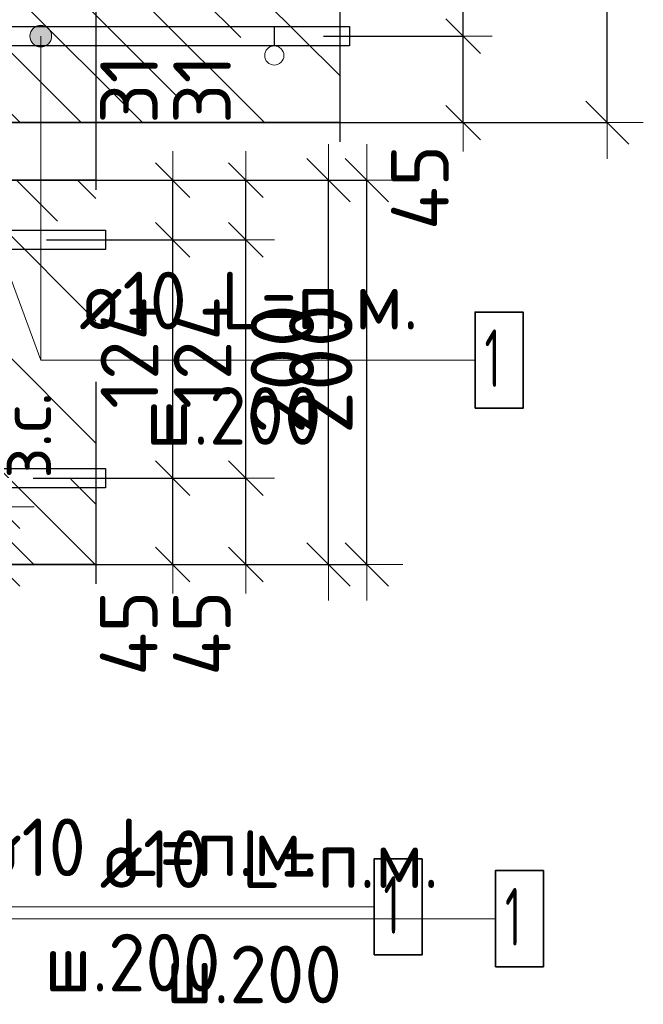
# Model space of a CAD drawing. Header units: metres. Extents: x -38 to 102, y -15 to 21.
# Tile 47 of 229: x 72.56 to 72.884, y 1.885 to 2.398. Entities that reach past the tile are written whole.
import ezdxf

# ---------------------------------------------------------------- set-up
doc = ezdxf.new("R2010")
doc.units = ezdxf.units.M
doc.header["$PDMODE"] = 65
doc.linetypes.add('______4', pattern=[0.135, 0.105, -0.03])
for name, color, linetype, lineweight in [('XR$3$Арм. стержнями нижней зоны', 180, 'Continuous', 35), ('XR$3$Арм.стержн. Арматура края', 96, 'Continuous', 35), ('XR$3$Размерная линия (1)', 7, 'Continuous', 13), ('XR$3$Размерная линия_ общее', 7, 'Continuous', 13), ('XR$4$Арм. стержнями нижней зоны', 180, 'Continuous', 35), ('XR$4$Размерная линия (1)', 7, 'Continuous', 13), ('XR$4$Размерная линия_ общее', 7, 'Continuous', 13), ('XR$6$Арм. стержнями верхней зоны', 180, 'Continuous', 35), ('XR$6$Арм. стержнями нижней зоны', 180, 'Continuous', 35), ('XR$6$Арм.стержн. Арматура края', 96, 'Continuous', 35), ('XR$6$Размерная линия (1)', 7, 'Continuous', 13), ('XR$6$Размерная линия_ общее', 7, 'Continuous', 13)]:
    doc.layers.add(name, color=color, linetype=linetype, lineweight=lineweight)
doc.styles.add('ISOCPEUR', font='txt')
doc.dimstyles.new('DIMSTYLE_11', dxfattribs={"dimtxt": 0.033, "dimasz": 0.0375, "dimexe": 0, "dimexo": 0, "dimgap": 0.0165, "dimtad": 2, "dimdec": 0, "dimlfac": 1000, "dimrnd": 1, "dimzin": 12, "dimdsep": 46, "dimtxsty": 'ISOCPEUR', "dimblk1": 'ALL_ML_STRICH', "dimblk2": 'ALL_ML_STRICH', "dimsah": 1, "dimcen": 0, "dimclrd": 7, "dimclre": 256, "dimclrt": 7, "dimadec": 0, "dimazin": 0, "dimtfac": 1, "dimtdec": 0, "dimtix": 1, "dimtmove": 2, "dimatfit": 3, "dimfxl": 0, "dimtvp": 1.2, "dimtzin": 0, "dimlwd": 0, "dimlwe": -3, "dimarcsym": 0})
doc.dimstyles.new('DIMSTYLE_12', dxfattribs={"dimtxt": 0.03, "dimasz": 0.03, "dimexe": 0, "dimexo": 0, "dimgap": 0.015, "dimtad": 2, "dimdec": 0, "dimlfac": 1000, "dimrnd": 1, "dimzin": 12, "dimdsep": 46, "dimtxsty": 'ISOCPEUR', "dimblk1": 'ALL_ML_STRICH', "dimblk2": 'ALL_ML_STRICH', "dimsah": 1, "dimcen": 0, "dimclrd": 7, "dimclre": 256, "dimclrt": 7, "dimadec": 0, "dimazin": 0, "dimtfac": 1, "dimtdec": 0, "dimtix": 1, "dimtmove": 2, "dimatfit": 3, "dimfxl": 0, "dimtzin": 0, "dimlwd": 0, "dimlwe": -3, "dimarcsym": 0})
doc.dimstyles.new('DIMSTYLE_14', dxfattribs={"dimtxt": 0.03, "dimasz": 0.03, "dimexe": 0, "dimexo": 0, "dimgap": 0.015, "dimtad": 2, "dimdec": 0, "dimlfac": 1000, "dimrnd": 1, "dimzin": 12, "dimdsep": 46, "dimtxsty": 'ISOCPEUR', "dimblk1": 'ALL_ML_STRICH', "dimblk2": 'ALL_ML_STRICH', "dimsah": 1, "dimcen": 0, "dimclrd": 7, "dimclre": 256, "dimclrt": 7, "dimadec": 0, "dimazin": 0, "dimtfac": 1, "dimtdec": 0, "dimtix": 1, "dimtmove": 2, "dimatfit": 3, "dimfxl": 0, "dimtvp": 1.2, "dimtzin": 0, "dimlwd": 0, "dimlwe": -3, "dimarcsym": 0})
doc.dimstyles.new('DIMSTYLE_8', dxfattribs={"dimtxt": 0.033, "dimasz": 0.0375, "dimexe": 0, "dimexo": 0, "dimgap": 0.0165, "dimtad": 2, "dimdec": 0, "dimlfac": 1000, "dimrnd": 1, "dimzin": 12, "dimdsep": 46, "dimtxsty": 'ISOCPEUR', "dimblk1": 'ALL_ML_STRICH', "dimblk2": 'ALL_ML_STRICH', "dimsah": 1, "dimcen": 0, "dimclrd": 7, "dimclre": 256, "dimclrt": 7, "dimadec": 0, "dimazin": 0, "dimtfac": 1, "dimtdec": 0, "dimtix": 1, "dimtmove": 2, "dimatfit": 3, "dimfxl": 0, "dimtzin": 0, "dimlwd": 0, "dimlwe": -3, "dimarcsym": 0})
pattern_1 = [(135, (0, 0), (-0.031819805, -0.031819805), [0.4, -0.05, 0, -0.05]), (135, (-0.01591, -0.01591), (-0.031819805, -0.031819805), [0.8, -0.1, 0.1, -0.1])]

# ---------------------------------------------------------------- blocks, each defined once
blk = doc.blocks.new('ALL_ML_STRICH')
at = {"color": 0, "linetype": 'ByBlock', "lineweight": -2}
for p, q in [((0, -0.5), (0, 0.5)), ((-0.3, -0.3), (0.3, 0.3)), ((-1, 0), (0.5, 0))]:
    blk.add_line(p, q, dxfattribs=at)
blk = doc.blocks.new('*D97')
at = {"layer": 'DEFPOINTS', "color": 7, "linetype": 'Continuous', "lineweight": 13, "transparency": 33554687}
for p in [(72.69392, 2.54403), (72.69392, 2.34403), (72.86547, 2.34403)]:
    blk.add_point(p, dxfattribs=at)
at = {"layer": 'XR$3$Размерная линия_ общее', "color": 253, "linetype": 'Continuous', "lineweight": -2, "true_color": 0xa0a0a0, "transparency": 33554687}
for p, q in [((72.71392, 2.54403), (72.86547, 2.54403)), ((72.71392, 2.34403), (72.86547, 2.34403))]:
    blk.add_line(p, q, dxfattribs=at)
at = {"layer": 'XR$3$Размерная линия_ общее', "color": 7, "linetype": 'Continuous', "lineweight": -2, "transparency": 33554687}
blk.add_line((72.86547, 2.34403), (72.86547, 2.54403), dxfattribs=at)
at = {"layer": 'XR$3$Размерная линия_ общее', "color": 7, "linetype": 'Continuous', "lineweight": 13, "transparency": 33554687, "xscale": 0.0375, "yscale": 0.0375, "zscale": 0.0375}
for p, rotation in [((72.86547, 2.54403), 90), ((72.86547, 2.34403), 270)]:
    blk.add_blockref('ALL_ML_STRICH', p, dxfattribs=dict(at, rotation=rotation))
at = {"layer": 'XR$3$Размерная линия_ общее', "color": 7, "linetype": 'Continuous', "lineweight": 13, "transparency": 33554687, "insert": (72.84147, 2.44568), "char_height": 0.033, "width": 0.099, "attachment_point": 5, "rotation": 90, "style": 'ISOCPEUR'}
blk.add_mtext('\\A1;{200}', dxfattribs=at)
blk = doc.blocks.new('*D216')
at = {"layer": 'DEFPOINTS', "color": 7, "linetype": 'Continuous', "lineweight": 13, "transparency": 33554687}
for p in [(72.69781, 2.38903), (72.71066, 2.34403), (72.79047, 2.34403)]:
    blk.add_point(p, dxfattribs=at)
at = {"layer": 'XR$3$Размерная линия (1)', "color": 9, "linetype": 'Continuous', "lineweight": -2, "true_color": 0xc7c7c7, "transparency": 33554687}
for p, q in [((72.71781, 2.38903), (72.79047, 2.38903)), ((72.73066, 2.34403), (72.79047, 2.34403))]:
    blk.add_line(p, q, dxfattribs=at)
at = {"layer": 'XR$3$Размерная линия (1)', "color": 7, "linetype": 'Continuous', "lineweight": -2, "transparency": 33554687}
blk.add_line((72.79047, 2.34403), (72.79047, 2.38903), dxfattribs=at)
at = {"layer": 'XR$3$Размерная линия (1)', "color": 7, "linetype": 'Continuous', "lineweight": 13, "transparency": 33554687, "xscale": 0.03, "yscale": 0.03, "zscale": 0.03}
for p, rotation in [((72.79047, 2.38903), 90), ((72.79047, 2.34403), 270)]:
    blk.add_blockref('ALL_ML_STRICH', p, dxfattribs=dict(at, rotation=rotation))
at = {"layer": 'XR$3$Размерная линия (1)', "color": 7, "linetype": 'Continuous', "lineweight": 13, "transparency": 33554687, "insert": (72.76796, 2.31028), "char_height": 0.03, "width": 0.06, "attachment_point": 5, "rotation": 90, "style": 'ISOCPEUR'}
blk.add_mtext('\\A1;{45}', dxfattribs=at)
blk = doc.blocks.new('*D217')
at = {"layer": 'DEFPOINTS', "color": 7, "linetype": 'Continuous', "lineweight": 13, "transparency": 33554687}
for p in [(72.70483, 2.51303), (72.69781, 2.38903), (72.79047, 2.38903)]:
    blk.add_point(p, dxfattribs=at)
at = {"layer": 'XR$3$Размерная линия (1)', "color": 9, "linetype": 'Continuous', "lineweight": -2, "true_color": 0xc7c7c7, "transparency": 33554687}
for p, q in [((72.72483, 2.51303), (72.79047, 2.51303)), ((72.71781, 2.38903), (72.79047, 2.38903))]:
    blk.add_line(p, q, dxfattribs=at)
at = {"layer": 'XR$3$Размерная линия (1)', "color": 7, "linetype": 'Continuous', "lineweight": -2, "transparency": 33554687}
blk.add_line((72.79047, 2.38903), (72.79047, 2.51303), dxfattribs=at)
at = {"layer": 'XR$3$Размерная линия (1)', "color": 7, "linetype": 'Continuous', "lineweight": 13, "transparency": 33554687, "xscale": 0.03, "yscale": 0.03, "zscale": 0.03}
for p, rotation in [((72.79047, 2.51303), 90), ((72.79047, 2.38903), 270)]:
    blk.add_blockref('ALL_ML_STRICH', p, dxfattribs=dict(at, rotation=rotation))
at = {"layer": 'XR$3$Размерная линия (1)', "color": 7, "linetype": 'Continuous', "lineweight": 13, "transparency": 33554687, "insert": (72.76797, 2.45403), "char_height": 0.03, "width": 0.09, "attachment_point": 5, "rotation": 90, "style": 'ISOCPEUR'}
blk.add_mtext('\\A1;{124}', dxfattribs=at)
blk = doc.blocks.new('*D539')
at = {"layer": 'DEFPOINTS', "color": 7, "linetype": 'Continuous', "lineweight": 13, "transparency": 33554687}
for p in [(72.54881, 2.31411), (72.54881, 2.11411), (72.72036, 2.11411)]:
    blk.add_point(p, dxfattribs=at)
at = {"layer": 'XR$4$Размерная линия_ общее', "color": 253, "linetype": 'Continuous', "lineweight": -2, "true_color": 0xa0a0a0, "transparency": 33554687}
for p, q in [((72.56881, 2.31411), (72.72036, 2.31411)), ((72.56881, 2.11411), (72.72036, 2.11411))]:
    blk.add_line(p, q, dxfattribs=at)
at = {"layer": 'XR$4$Размерная линия_ общее', "color": 7, "linetype": 'Continuous', "lineweight": -2, "transparency": 33554687}
blk.add_line((72.72036, 2.11411), (72.72036, 2.31411), dxfattribs=at)
at = {"layer": 'XR$4$Размерная линия_ общее', "color": 7, "linetype": 'Continuous', "lineweight": 13, "transparency": 33554687, "xscale": 0.0375, "yscale": 0.0375, "zscale": 0.0375}
for p, rotation in [((72.72036, 2.31411), 90), ((72.72036, 2.11411), 270)]:
    blk.add_blockref('ALL_ML_STRICH', p, dxfattribs=dict(at, rotation=rotation))
at = {"layer": 'XR$4$Размерная линия_ общее', "color": 7, "linetype": 'Continuous', "lineweight": 13, "transparency": 33554687, "insert": (72.69636, 2.21576), "char_height": 0.033, "width": 0.099, "attachment_point": 5, "rotation": 90, "style": 'ISOCPEUR'}
blk.add_mtext('\\A1;{200}', dxfattribs=at)
blk = doc.blocks.new('*D540')
at = {"layer": 'DEFPOINTS', "color": 7, "linetype": 'Continuous', "lineweight": 13, "transparency": 33554687}
for p in [(72.54662, 2.15911), (72.55947, 2.11411), (72.63928, 2.11411)]:
    blk.add_point(p, dxfattribs=at)
at = {"layer": 'XR$4$Размерная линия (1)', "color": 9, "linetype": 'Continuous', "lineweight": -2, "true_color": 0xc7c7c7, "transparency": 33554687}
for p, q in [((72.56662, 2.15911), (72.63928, 2.15911)), ((72.57947, 2.11411), (72.63928, 2.11411))]:
    blk.add_line(p, q, dxfattribs=at)
at = {"layer": 'XR$4$Размерная линия (1)', "color": 7, "linetype": 'Continuous', "lineweight": -2, "transparency": 33554687}
blk.add_line((72.63928, 2.11411), (72.63928, 2.15911), dxfattribs=at)
at = {"layer": 'XR$4$Размерная линия (1)', "color": 7, "linetype": 'Continuous', "lineweight": 13, "transparency": 33554687, "xscale": 0.03, "yscale": 0.03, "zscale": 0.03}
for p, rotation in [((72.63928, 2.15911), 90), ((72.63928, 2.11411), 270)]:
    blk.add_blockref('ALL_ML_STRICH', p, dxfattribs=dict(at, rotation=rotation))
at = {"layer": 'XR$4$Размерная линия (1)', "color": 7, "linetype": 'Continuous', "lineweight": 13, "transparency": 33554687, "insert": (72.61642, 2.07837), "char_height": 0.03, "width": 0.06, "attachment_point": 5, "rotation": 90, "style": 'ISOCPEUR'}
blk.add_mtext('\\A1;{45}', dxfattribs=at)
blk = doc.blocks.new('*D541')
at = {"layer": 'DEFPOINTS', "color": 7, "linetype": 'Continuous', "lineweight": 13, "transparency": 33554687}
for p in [(72.55365, 2.28311), (72.54662, 2.15911), (72.63928, 2.15911)]:
    blk.add_point(p, dxfattribs=at)
at = {"layer": 'XR$4$Размерная линия (1)', "color": 9, "linetype": 'Continuous', "lineweight": -2, "true_color": 0xc7c7c7, "transparency": 33554687}
for p, q in [((72.57365, 2.28311), (72.63928, 2.28311)), ((72.56662, 2.15911), (72.63928, 2.15911))]:
    blk.add_line(p, q, dxfattribs=at)
at = {"layer": 'XR$4$Размерная линия (1)', "color": 7, "linetype": 'Continuous', "lineweight": -2, "transparency": 33554687}
blk.add_line((72.63928, 2.15911), (72.63928, 2.28311), dxfattribs=at)
at = {"layer": 'XR$4$Размерная линия (1)', "color": 7, "linetype": 'Continuous', "lineweight": 13, "transparency": 33554687, "xscale": 0.03, "yscale": 0.03, "zscale": 0.03}
for p, rotation in [((72.63928, 2.28311), 90), ((72.63928, 2.15911), 270)]:
    blk.add_blockref('ALL_ML_STRICH', p, dxfattribs=dict(at, rotation=rotation))
at = {"layer": 'XR$4$Размерная линия (1)', "color": 7, "linetype": 'Continuous', "lineweight": 13, "transparency": 33554687, "insert": (72.61678, 2.22411), "char_height": 0.03, "width": 0.09, "attachment_point": 5, "rotation": 90, "style": 'ISOCPEUR'}
blk.add_mtext('\\A1;{124}', dxfattribs=at)
blk = doc.blocks.new('*D542')
at = {"layer": 'DEFPOINTS', "color": 7, "linetype": 'Continuous', "lineweight": 13, "transparency": 33554687}
for p in [(72.53578, 2.31411), (72.55365, 2.28311), (72.63928, 2.28311)]:
    blk.add_point(p, dxfattribs=at)
at = {"layer": 'XR$4$Размерная линия (1)', "color": 9, "linetype": 'Continuous', "lineweight": -2, "true_color": 0xc7c7c7, "transparency": 33554687}
for p, q in [((72.55578, 2.31411), (72.63928, 2.31411)), ((72.57365, 2.28311), (72.63928, 2.28311))]:
    blk.add_line(p, q, dxfattribs=at)
at = {"layer": 'XR$4$Размерная линия (1)', "color": 7, "linetype": 'Continuous', "lineweight": -2, "transparency": 33554687}
blk.add_line((72.63928, 2.28311), (72.63928, 2.31411), dxfattribs=at)
at = {"layer": 'XR$4$Размерная линия (1)', "color": 7, "linetype": 'Continuous', "lineweight": 13, "transparency": 33554687, "xscale": 0.03, "yscale": 0.03, "zscale": 0.03}
for p, rotation in [((72.63928, 2.31411), 90), ((72.63928, 2.28311), 270)]:
    blk.add_blockref('ALL_ML_STRICH', p, dxfattribs=dict(at, rotation=rotation))
at = {"layer": 'XR$4$Размерная линия (1)', "color": 7, "linetype": 'Continuous', "lineweight": 13, "transparency": 33554687, "insert": (72.61654, 2.3614), "char_height": 0.03, "width": 0.06, "attachment_point": 5, "rotation": 90, "style": 'ISOCPEUR'}
blk.add_mtext('\\A1;{31}', dxfattribs=at)
blk = doc.blocks.new('*D641')
at = {"layer": 'DEFPOINTS', "color": 7, "linetype": 'Continuous', "lineweight": 13, "transparency": 33554687}
for p in [(72.56881, 2.31411), (72.56881, 2.11411), (72.74036, 2.11411)]:
    blk.add_point(p, dxfattribs=at)
at = {"layer": 'XR$6$Размерная линия_ общее', "color": 253, "linetype": 'Continuous', "lineweight": -2, "true_color": 0xa0a0a0, "transparency": 33554687}
for p, q in [((72.58881, 2.31411), (72.74036, 2.31411)), ((72.58881, 2.11411), (72.74036, 2.11411))]:
    blk.add_line(p, q, dxfattribs=at)
at = {"layer": 'XR$6$Размерная линия_ общее', "color": 7, "linetype": 'Continuous', "lineweight": -2, "transparency": 33554687}
blk.add_line((72.74036, 2.11411), (72.74036, 2.31411), dxfattribs=at)
at = {"layer": 'XR$6$Размерная линия_ общее', "color": 7, "linetype": 'Continuous', "lineweight": 13, "transparency": 33554687, "xscale": 0.0375, "yscale": 0.0375, "zscale": 0.0375}
for p, rotation in [((72.74036, 2.31411), 90), ((72.74036, 2.11411), 270)]:
    blk.add_blockref('ALL_ML_STRICH', p, dxfattribs=dict(at, rotation=rotation))
at = {"layer": 'XR$6$Размерная линия_ общее', "color": 7, "linetype": 'Continuous', "lineweight": 13, "transparency": 33554687, "insert": (72.71636, 2.21576), "char_height": 0.033, "width": 0.099, "attachment_point": 5, "rotation": 90, "style": 'ISOCPEUR'}
blk.add_mtext('\\A1;{200}', dxfattribs=at)
blk = doc.blocks.new('*D852')
at = {"layer": 'DEFPOINTS', "color": 7, "linetype": 'Continuous', "lineweight": 13, "transparency": 33554687}
for p in [(72.58464, 2.15911), (72.59749, 2.11411), (72.67731, 2.11411)]:
    blk.add_point(p, dxfattribs=at)
at = {"layer": 'XR$6$Размерная линия (1)', "color": 9, "linetype": 'Continuous', "lineweight": -2, "true_color": 0xc7c7c7, "transparency": 33554687}
for p, q in [((72.60464, 2.15911), (72.67731, 2.15911)), ((72.61749, 2.11411), (72.67731, 2.11411))]:
    blk.add_line(p, q, dxfattribs=at)
at = {"layer": 'XR$6$Размерная линия (1)', "color": 7, "linetype": 'Continuous', "lineweight": -2, "transparency": 33554687}
blk.add_line((72.67731, 2.11411), (72.67731, 2.15911), dxfattribs=at)
at = {"layer": 'XR$6$Размерная линия (1)', "color": 7, "linetype": 'Continuous', "lineweight": 13, "transparency": 33554687, "xscale": 0.03, "yscale": 0.03, "zscale": 0.03}
for p, rotation in [((72.67731, 2.15911), 90), ((72.67731, 2.11411), 270)]:
    blk.add_blockref('ALL_ML_STRICH', p, dxfattribs=dict(at, rotation=rotation))
at = {"layer": 'XR$6$Размерная линия (1)', "color": 7, "linetype": 'Continuous', "lineweight": 13, "transparency": 33554687, "insert": (72.65445, 2.07837), "char_height": 0.03, "width": 0.06, "attachment_point": 5, "rotation": 90, "style": 'ISOCPEUR'}
blk.add_mtext('\\A1;{45}', dxfattribs=at)
blk = doc.blocks.new('*D853')
at = {"layer": 'DEFPOINTS', "color": 7, "linetype": 'Continuous', "lineweight": 13, "transparency": 33554687}
for p in [(72.59167, 2.28311), (72.58464, 2.15911), (72.67731, 2.15911)]:
    blk.add_point(p, dxfattribs=at)
at = {"layer": 'XR$6$Размерная линия (1)', "color": 9, "linetype": 'Continuous', "lineweight": -2, "true_color": 0xc7c7c7, "transparency": 33554687}
for p, q in [((72.61167, 2.28311), (72.67731, 2.28311)), ((72.60464, 2.15911), (72.67731, 2.15911))]:
    blk.add_line(p, q, dxfattribs=at)
at = {"layer": 'XR$6$Размерная линия (1)', "color": 7, "linetype": 'Continuous', "lineweight": -2, "transparency": 33554687}
blk.add_line((72.67731, 2.15911), (72.67731, 2.28311), dxfattribs=at)
at = {"layer": 'XR$6$Размерная линия (1)', "color": 7, "linetype": 'Continuous', "lineweight": 13, "transparency": 33554687, "xscale": 0.03, "yscale": 0.03, "zscale": 0.03}
for p, rotation in [((72.67731, 2.28311), 90), ((72.67731, 2.15911), 270)]:
    blk.add_blockref('ALL_ML_STRICH', p, dxfattribs=dict(at, rotation=rotation))
at = {"layer": 'XR$6$Размерная линия (1)', "color": 7, "linetype": 'Continuous', "lineweight": 13, "transparency": 33554687, "insert": (72.65481, 2.22411), "char_height": 0.03, "width": 0.09, "attachment_point": 5, "rotation": 90, "style": 'ISOCPEUR'}
blk.add_mtext('\\A1;{124}', dxfattribs=at)
blk = doc.blocks.new('*D854')
at = {"layer": 'DEFPOINTS', "color": 7, "linetype": 'Continuous', "lineweight": 13, "transparency": 33554687}
for p in [(72.5738, 2.31411), (72.59167, 2.28311), (72.67731, 2.28311)]:
    blk.add_point(p, dxfattribs=at)
at = {"layer": 'XR$6$Размерная линия (1)', "color": 9, "linetype": 'Continuous', "lineweight": -2, "true_color": 0xc7c7c7, "transparency": 33554687}
for p, q in [((72.5938, 2.31411), (72.67731, 2.31411)), ((72.61167, 2.28311), (72.67731, 2.28311))]:
    blk.add_line(p, q, dxfattribs=at)
at = {"layer": 'XR$6$Размерная линия (1)', "color": 7, "linetype": 'Continuous', "lineweight": -2, "transparency": 33554687}
blk.add_line((72.67731, 2.28311), (72.67731, 2.31411), dxfattribs=at)
at = {"layer": 'XR$6$Размерная линия (1)', "color": 7, "linetype": 'Continuous', "lineweight": 13, "transparency": 33554687, "xscale": 0.03, "yscale": 0.03, "zscale": 0.03}
for p, rotation in [((72.67731, 2.31411), 90), ((72.67731, 2.28311), 270)]:
    blk.add_blockref('ALL_ML_STRICH', p, dxfattribs=dict(at, rotation=rotation))
at = {"layer": 'XR$6$Размерная линия (1)', "color": 7, "linetype": 'Continuous', "lineweight": 13, "transparency": 33554687, "insert": (72.65457, 2.3614), "char_height": 0.03, "width": 0.06, "attachment_point": 5, "rotation": 90, "style": 'ISOCPEUR'}
blk.add_mtext('\\A1;{31}', dxfattribs=at)
blk = doc.blocks.new('*D864')
at = {"layer": 'DEFPOINTS', "color": 7, "linetype": 'Continuous', "lineweight": 13, "transparency": 33554687}
for p in [(72.50849, 2.14411), (72.50849, 2.11411), (72.54847, 2.11411)]:
    blk.add_point(p, dxfattribs=at)
at = {"layer": 'XR$6$Размерная линия_ общее', "color": 253, "linetype": 'Continuous', "lineweight": -2, "true_color": 0xa0a0a0, "transparency": 33554687}
for p, q in [((72.52849, 2.14411), (72.54847, 2.14411)), ((72.52849, 2.11411), (72.54847, 2.11411))]:
    blk.add_line(p, q, dxfattribs=at)
at = {"layer": 'XR$6$Размерная линия_ общее', "color": 7, "linetype": 'Continuous', "lineweight": -2, "transparency": 33554687}
blk.add_line((72.54847, 2.11411), (72.54847, 2.14411), dxfattribs=at)
at = {"layer": 'XR$6$Размерная линия_ общее', "color": 7, "linetype": 'Continuous', "lineweight": 13, "transparency": 33554687, "xscale": 0.0375, "yscale": 0.0375, "zscale": 0.0375}
for p, rotation in [((72.54847, 2.14411), 90), ((72.54847, 2.11411), 270)]:
    blk.add_blockref('ALL_ML_STRICH', p, dxfattribs=dict(at, rotation=rotation))
at = {"layer": 'XR$6$Размерная линия_ общее', "color": 7, "linetype": 'Continuous', "lineweight": 13, "transparency": 33554687, "insert": (72.54902, 2.15877), "char_height": 0.027, "width": 0.00135, "attachment_point": 1, "rotation": 90, "line_spacing_factor": 0.60241, "style": 'ISOCPEUR'}
blk.add_mtext('з.с.', dxfattribs=at)
at = {"layer": 'XR$6$Размерная линия_ общее', "color": 7, "linetype": 'Continuous', "lineweight": 13, "transparency": 33554687, "insert": (72.52447, 2.18584), "char_height": 0.033, "width": 0.066, "attachment_point": 5, "rotation": 90, "style": 'ISOCPEUR'}
blk.add_mtext('\\A1;{30}', dxfattribs=at)

msp = doc.modelspace()

# ---------------------------------------------------------------- hatches: boundary and pattern name
at = {"linetype": 'Continuous', "lineweight": 25, "transparency": 33554687}
h = msp.add_hatch(dxfattribs=at)
h.set_pattern_fill('__________540', scale=0.015, style=0, pattern_type=2)
h.set_pattern_definition(pattern_1)
h.paths.add_polyline_path([(72.47211, 2.54403), (72.47211, 2.34403), (72.72626, 2.34403), (72.72626, 2.54403)], flags=0)
at = {"linetype": 'Continuous', "lineweight": 13, "transparency": 33554687}
h = msp.add_hatch(dxfattribs=at)
h.set_pattern_fill('__________540', scale=0.015, style=0, pattern_type=2)
h.set_pattern_definition(pattern_1)
h.paths.add_polyline_path([(72.11868, 2.31411), (72.11868, 2.11411), (72.59928, 2.11411), (72.59928, 2.31411)], flags=0)
at = {"layer": 'XR$3$Арм. стержнями нижней зоны', "linetype": 'Continuous', "lineweight": 13, "transparency": 33554687}
for points in [[(72.56578, 2.39185), (72.57545, 2.39185), (72.57343, 2.39387)], [(72.56578, 2.39185), (72.57343, 2.39387), (72.5678, 2.39387)], [(72.5678, 2.39387), (72.57343, 2.39387), (72.57062, 2.39466)], [(72.56499, 2.38903), (72.57624, 2.38903), (72.57545, 2.39185)], [(72.56499, 2.38903), (72.57545, 2.39185), (72.56578, 2.39185)], [(72.56578, 2.38622), (72.57624, 2.38903), (72.56499, 2.38903)], [(72.56578, 2.38622), (72.57545, 2.38622), (72.57624, 2.38903)], [(72.5678, 2.3842), (72.57545, 2.38622), (72.56578, 2.38622)], [(72.5678, 2.3842), (72.57343, 2.3842), (72.57545, 2.38622)], [(72.57343, 2.3842), (72.5678, 2.3842), (72.57062, 2.38341)]]:
    msp.add_hatch(color=7, dxfattribs=at).paths.add_polyline_path(points)

# ---------------------------------------------------------------- linework, layer by layer
at = {"color": 7, "linetype": '______4', "lineweight": 25, "transparency": 33554687}
for p, q in [((72.72626, 2.64403), (72.72626, 2.24403)), ((72.59928, 2.41411), (72.59928, 2.01411))]:
    msp.add_line(p, q, dxfattribs=at)
at = {"color": 7, "linetype": 'Continuous', "lineweight": 13, "transparency": 33554687}
msp.add_line((72.51215, 2.37898), (72.57062, 2.22046), dxfattribs=at)
at = {"color": 7, "linetype": 'Continuous', "lineweight": 35, "transparency": 33554687}
for p, q in [((72.47211, 2.34403), (72.72626, 2.34403)), ((72.59928, 2.31411), (72.11868, 2.31411)), ((72.41868, 2.11411), (72.59928, 2.11411))]:
    msp.add_line(p, q, dxfattribs=at)
at = {"color": 7, "linetype": 'Continuous', "lineweight": 13, "transparency": 33554687}
msp.add_circle((72.69215, 2.37898), 0.005, dxfattribs=at)
at = {"layer": 'XR$3$Арм. стержнями нижней зоны', "color": 7, "linetype": 'Continuous', "lineweight": 13, "transparency": 33554687}
for p, q in [((72.57062, 2.39466), (72.57062, 2.39466)), ((72.56499, 2.38903), (72.56499, 2.38903)), ((72.57062, 2.22046), (72.57062, 2.38903)), ((72.57624, 2.38903), (72.57624, 2.38903)), ((72.57062, 2.38341), (72.57062, 2.38341)), ((72.57062, 2.22046), (72.79662, 2.22046))]:
    msp.add_line(p, q, dxfattribs=at)
at = {"layer": 'XR$3$Арм. стержнями нижней зоны', "color": 4, "linetype": 'Continuous', "lineweight": 25, "transparency": 33554687}
msp.add_lwpolyline([(72.19206, 2.39403), (72.73126, 2.39403), (72.73126, 2.38403), (72.19206, 2.38403), (72.19206, 2.39403)], dxfattribs=at)
at = {"layer": 'XR$3$Арм. стержнями нижней зоны', "color": 7, "linetype": 'Continuous', "lineweight": 35, "transparency": 33554687}
msp.add_lwpolyline([(72.79662, 2.19546), (72.82162, 2.19546), (72.82162, 2.24546), (72.79662, 2.24546), (72.79662, 2.19546)], dxfattribs=at)
at = {"layer": 'XR$3$Арм. стержнями нижней зоны', "color": 7, "linetype": 'Continuous', "lineweight": 13, "transparency": 33554687}
msp.add_circle((72.57062, 2.38903), 0.00563, dxfattribs=at)
at = {"layer": 'XR$3$Арм.стержн. Арматура края', "color": 4, "linetype": 'Continuous', "lineweight": 25, "transparency": 33554687}
msp.add_lwpolyline([(72.21278, 2.39852), (72.21697, 2.39617), (72.22155, 2.39466), (72.22607, 2.39403), (72.69203, 2.39403), (72.69203, 2.38403), (72.22538, 2.38403), (72.21928, 2.38488), (72.21293, 2.38698), (72.20708, 2.39025), (72.20227, 2.39427), (72.19825, 2.39908)], dxfattribs=at)
at = {"layer": 'XR$4$Арм. стержнями нижней зоны', "color": 7, "linetype": 'Continuous', "lineweight": 13, "transparency": 33554687}
msp.add_line((72.52124, 1.92985), (72.80724, 1.92985), dxfattribs=at)
at = {"layer": 'XR$4$Арм. стержнями нижней зоны', "color": 7, "linetype": 'Continuous', "lineweight": 35, "transparency": 33554687}
msp.add_lwpolyline([(72.80724, 1.90485), (72.83224, 1.90485), (72.83224, 1.95485), (72.80724, 1.95485), (72.80724, 1.90485)], dxfattribs=at)
at = {"layer": 'XR$6$Арм. стержнями верхней зоны', "color": 4, "linetype": 'Continuous', "lineweight": 25, "transparency": 33554687}
msp.add_lwpolyline([(72.13865, 2.28811), (72.60428, 2.28811), (72.60428, 2.27811), (72.13865, 2.27811), (72.13865, 2.28811)], dxfattribs=at)
at = {"layer": 'XR$6$Арм. стержнями нижней зоны', "color": 7, "linetype": 'Continuous', "lineweight": 13, "transparency": 33554687}
msp.add_line((72.51806, 1.936), (72.74406, 1.936), dxfattribs=at)
at = {"layer": 'XR$6$Арм. стержнями нижней зоны', "color": 4, "linetype": 'Continuous', "lineweight": 25, "transparency": 33554687}
msp.add_lwpolyline([(72.13866, 2.16411), (72.60428, 2.16411), (72.60428, 2.15411), (72.13866, 2.15411), (72.13866, 2.16411)], dxfattribs=at)
at = {"layer": 'XR$6$Арм. стержнями нижней зоны', "color": 7, "linetype": 'Continuous', "lineweight": 35, "transparency": 33554687}
msp.add_lwpolyline([(72.74406, 1.911), (72.76906, 1.911), (72.76906, 1.961), (72.74406, 1.961), (72.74406, 1.911)], dxfattribs=at)
at = {"layer": 'XR$6$Арм.стержн. Арматура края', "color": 4, "linetype": 'Continuous', "lineweight": 25, "transparency": 33554687}
for points in [[(72.16721, 2.28811), (72.60428, 2.28811), (72.60428, 2.27811), (72.1679, 2.27811)], [(72.16721, 2.28811), (72.60428, 2.28811), (72.60428, 2.27811), (72.1679, 2.27811)], [(72.1679, 2.16411), (72.60428, 2.16411), (72.60428, 2.15411)], [(72.1679, 2.16411), (72.60428, 2.16411), (72.60428, 2.15411)], [(72.60428, 2.15411), (72.16721, 2.15411)], [(72.60428, 2.15411), (72.16721, 2.15411)]]:
    msp.add_lwpolyline(points, dxfattribs=at)

# ---------------------------------------------------------------- texts
at = {"layer": 'XR$3$Арм. стержнями нижней зоны', "color": 7, "linetype": 'Continuous', "lineweight": 25, "transparency": 33554687, "char_height": 0.03, "attachment_point": 7, "style": 'ISOCPEUR'}
for s, insert, width in [('\\W0.94;ø10 L=п.м.', (72.59062, 2.23646), 0.1999831), ('\\W0.56;1', (72.80162, 2.20646), 0.0233333), ('\\W0.95;ш.200 ', (72.62512, 2.17646), 0.1311996)]:
    msp.add_mtext(s, dxfattribs=dict(at, insert=insert, width=width))
at = {"layer": 'XR$4$Арм. стержнями нижней зоны', "color": 7, "linetype": 'Continuous', "lineweight": 25, "transparency": 33554687, "char_height": 0.03, "attachment_point": 7, "style": 'ISOCPEUR'}
for s, insert, width in [('\\W0.94;ø10 L=п.м.', (72.60124, 1.94585), 0.1999832), ('\\W0.56;1', (72.81224, 1.91585), 0.0233333), ('\\W0.95;ш.200 ', (72.63574, 1.88585), 0.1311995)]:
    msp.add_mtext(s, dxfattribs=dict(at, insert=insert, width=width))
at = {"layer": 'XR$6$Арм. стержнями нижней зоны', "color": 7, "linetype": 'Continuous', "lineweight": 25, "transparency": 33554687, "char_height": 0.03, "attachment_point": 7, "style": 'ISOCPEUR'}
for s, insert, width in [('\\W0.94;ø10 L=п.м.', (72.53806, 1.952), 0.1999832), ('\\W0.56;1', (72.74906, 1.922), 0.0233333), ('\\W0.95;ш.200 ', (72.57256, 1.892), 0.1311997)]:
    msp.add_mtext(s, dxfattribs=dict(at, insert=insert, width=width))

# ---------------------------------------------------------------- dimensions: what is measured, and where the dimension line sits
at = {"layer": 'XR$3$Размерная линия (1)', "color": 7, "linetype": 'Continuous', "lineweight": 13, "transparency": 33554687}
for base, p1, p2, dimstyle, picture, middle in [((72.79047, 2.51303), (72.71781, 2.38903), (72.72483, 2.51303), 'DIMSTYLE_12', '*D217', (72.76797, 2.45403)), ((72.79047, 2.38903), (72.73066, 2.34403), (72.71781, 2.38903), 'DIMSTYLE_14', '*D216', (72.76796, 2.31028))]:
    dim = msp.add_linear_dim(base=base, p1=p1, p2=p2, angle=90, dimstyle=dimstyle, override={"dimpost": '<>', "dimclrd": 7, "dimclre": 9, "dimclrt": 7, "dimlwd": 0, "dimlwe": 65533}, dxfattribs=at)
    dim.commit()
    dim.dimension.update_dxf_attribs({"geometry": picture, "text_midpoint": middle, "dimtype": 160})
at = {"layer": 'XR$3$Размерная линия_ общее', "color": 7, "linetype": 'Continuous', "lineweight": 13, "transparency": 33554687}
dim = msp.add_linear_dim(base=(72.86547, 2.54403), p1=(72.71392, 2.34403), p2=(72.71392, 2.54403), angle=90, dimstyle='DIMSTYLE_8', override={"dimpost": '<>', "dimclrd": 7, "dimclre": 253, "dimclrt": 7, "dimlwd": 0, "dimlwe": 65533}, dxfattribs=at)
dim.commit()
dim.dimension.update_dxf_attribs({"geometry": '*D97', "text_midpoint": (72.84147, 2.44568), "dimtype": 160})
at = {"layer": 'XR$4$Размерная линия (1)', "color": 7, "linetype": 'Continuous', "lineweight": 13, "transparency": 33554687}
for base, p1, p2, dimstyle, picture, middle in [((72.63928, 2.31411), (72.57365, 2.28311), (72.55578, 2.31411), 'DIMSTYLE_14', '*D542', (72.61654, 2.3614)), ((72.63928, 2.28311), (72.56662, 2.15911), (72.57365, 2.28311), 'DIMSTYLE_12', '*D541', (72.61678, 2.22411)), ((72.63928, 2.15911), (72.57947, 2.11411), (72.56662, 2.15911), 'DIMSTYLE_14', '*D540', (72.61642, 2.07837))]:
    dim = msp.add_linear_dim(base=base, p1=p1, p2=p2, angle=90, dimstyle=dimstyle, override={"dimpost": '<>', "dimclrd": 7, "dimclre": 9, "dimclrt": 7, "dimlwd": 0, "dimlwe": 65533}, dxfattribs=at)
    dim.commit()
    dim.dimension.update_dxf_attribs({"geometry": picture, "text_midpoint": middle, "dimtype": 160})
at = {"layer": 'XR$4$Размерная линия_ общее', "color": 7, "linetype": 'Continuous', "lineweight": 13, "transparency": 33554687}
dim = msp.add_linear_dim(base=(72.72036, 2.31411), p1=(72.56881, 2.11411), p2=(72.56881, 2.31411), angle=90, dimstyle='DIMSTYLE_8', override={"dimpost": '<>', "dimclrd": 7, "dimclre": 253, "dimclrt": 7, "dimlwd": 0, "dimlwe": 65533}, dxfattribs=at)
dim.commit()
dim.dimension.update_dxf_attribs({"geometry": '*D539', "text_midpoint": (72.69636, 2.21576), "dimtype": 160})
at = {"layer": 'XR$6$Размерная линия (1)', "color": 7, "linetype": 'Continuous', "lineweight": 13, "transparency": 33554687}
for base, p1, p2, dimstyle, picture, middle in [((72.67731, 2.31411), (72.61167, 2.28311), (72.5938, 2.31411), 'DIMSTYLE_14', '*D854', (72.65457, 2.3614)), ((72.67731, 2.28311), (72.60464, 2.15911), (72.61167, 2.28311), 'DIMSTYLE_12', '*D853', (72.65481, 2.22411)), ((72.67731, 2.15911), (72.61749, 2.11411), (72.60464, 2.15911), 'DIMSTYLE_14', '*D852', (72.65445, 2.07837))]:
    dim = msp.add_linear_dim(base=base, p1=p1, p2=p2, angle=90, dimstyle=dimstyle, override={"dimpost": '<>', "dimclrd": 7, "dimclre": 9, "dimclrt": 7, "dimlwd": 0, "dimlwe": 65533}, dxfattribs=at)
    dim.commit()
    dim.dimension.update_dxf_attribs({"geometry": picture, "text_midpoint": middle, "dimtype": 160})
at = {"layer": 'XR$6$Размерная линия_ общее', "color": 7, "linetype": 'Continuous', "lineweight": 13, "transparency": 33554687}
dim = msp.add_linear_dim(base=(72.74036, 2.31411), p1=(72.58881, 2.11411), p2=(72.58881, 2.31411), angle=90, dimstyle='DIMSTYLE_8', override={"dimpost": '<>', "dimclrd": 7, "dimclre": 253, "dimclrt": 7, "dimlwd": 0, "dimlwe": 65533}, dxfattribs=at)
dim.commit()
dim.dimension.update_dxf_attribs({"geometry": '*D641', "text_midpoint": (72.71636, 2.21576), "dimtype": 160})
dim = msp.add_linear_dim(base=(72.54847, 2.14411), p1=(72.52849, 2.11411), p2=(72.52849, 2.14411), angle=90, text='<>\\Xз.с.', dimstyle='DIMSTYLE_11', override={"dimpost": '<>', "dimclrd": 7, "dimclre": 253, "dimclrt": 7, "dimlwd": 0, "dimlwe": 65533}, dxfattribs=at)
dim.commit()
dim.dimension.update_dxf_attribs({"geometry": '*D864', "text_midpoint": (72.52447, 2.18584), "dimtype": 160})

doc.saveas('drawing.dxf')
